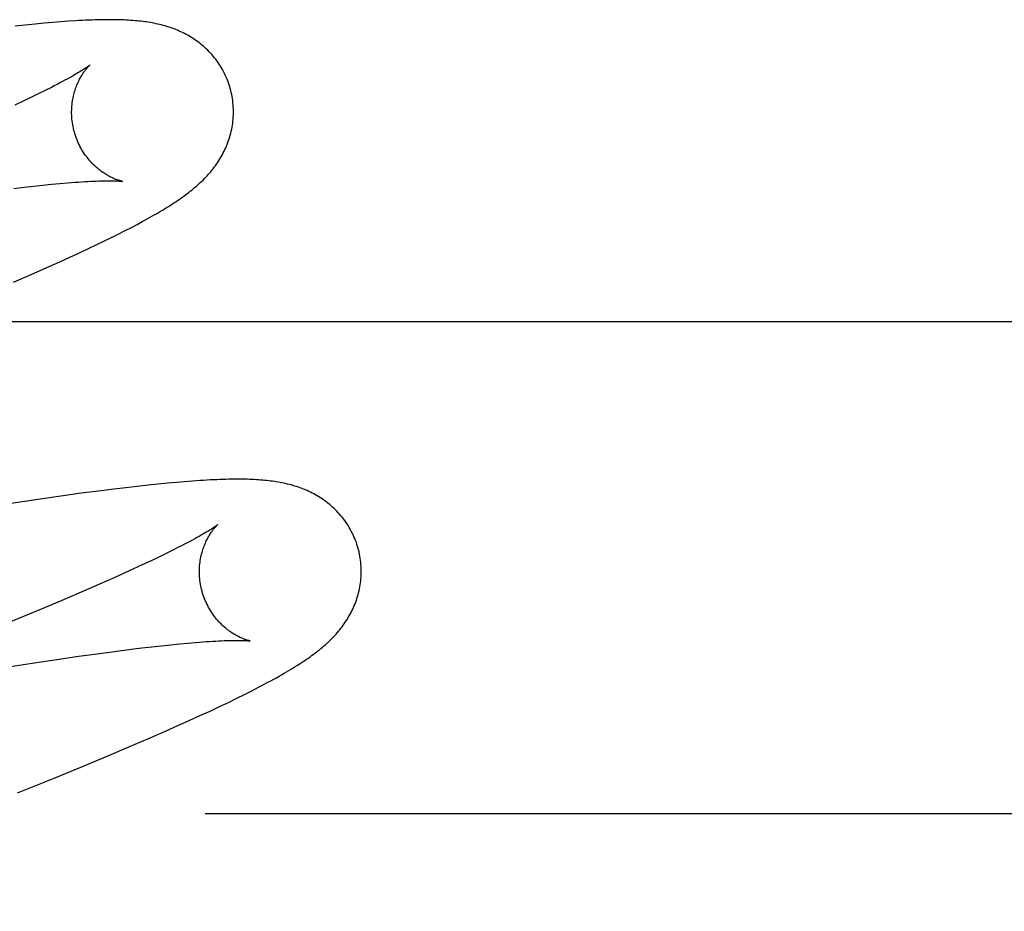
# Model space of a CAD drawing. Header units: inches. Extents: x 0 to 262, y 0 to 169.
# Tile 34 of 78: x 83.196 to 83.318, y 93.948 to 94.059. Entities that reach past the tile are written whole.
import ezdxf

# ---------------------------------------------------------------- set-up
doc = ezdxf.new("R2010")
doc.units = ezdxf.units.IN
doc.header["$LTSCALE"] = 14.384615
doc.header["$MEASUREMENT"] = 0
doc.linetypes.add('HIDDEN', pattern=[0.2, 0.1, -0.1])
doc.layers.add('DEFAULT_2', color=8, linetype='HIDDEN')

msp = doc.modelspace()

# ---------------------------------------------------------------- linework, layer by layer
at = {"layer": 'DEFAULT_2', "color": 8, "linetype": 'HIDDEN'}
for p, q in [((83.19687, 94.05788), (83.1956, 94.05774)), ((83.19807, 94.058), (83.19687, 94.05788)), ((83.19919, 94.0581), (83.19807, 94.058)), ((83.20025, 94.0582), (83.19919, 94.0581)), ((83.20124, 94.05828), (83.20025, 94.0582)), ((83.20218, 94.05834), (83.20124, 94.05828)), ((83.20009, 94.05017), (83.19931, 94.04978)), ((83.19757, 94.04892), (83.19661, 94.04847)), ((83.19847, 94.04936), (83.19757, 94.04892)), ((83.19931, 94.04978), (83.19847, 94.04936)), ((83.19661, 94.04847), (83.19559, 94.04799)), ((83.19671, 94.03784), (83.1979, 94.03797)), ((83.1979, 94.03797), (83.19904, 94.03809)), ((83.19904, 94.03809), (83.20012, 94.0382)), ((83.20012, 94.0382), (83.20115, 94.03829)), ((83.20115, 94.03829), (83.2021, 94.03838)), ((83.19545, 94.03769), (83.19671, 94.03784)), ((83.20997, 94.03287), (83.21067, 94.03324)), ((83.21067, 94.03324), (83.21132, 94.03359)), ((83.20758, 94.03166), (83.20843, 94.03208)), ((83.20843, 94.03208), (83.20922, 94.03249)), ((83.20922, 94.03249), (83.20997, 94.03287)), ((83.20466, 94.03026), (83.2057, 94.03075)), ((83.2057, 94.03075), (83.20667, 94.03122)), ((83.20667, 94.03122), (83.20758, 94.03166)), ((83.20238, 94.0292), (83.20356, 94.02974)), ((83.20356, 94.02974), (83.20466, 94.03026)), ((83.1998, 94.02804), (83.20112, 94.02863)), ((83.20112, 94.02863), (83.20238, 94.0292)), ((83.19541, 94.02612), (83.19768, 94.0271)), ((83.19768, 94.0271), (83.1998, 94.02804)), ((83.04051, 94.02126), (83.54051, 94.02126)), ((83.21655, 94.00145), (83.21553, 94.00136)), ((83.21752, 94.00152), (83.21655, 94.00145)), ((83.20624, 94.00033), (83.20379, 94.00001)), ((83.2078, 94.00053), (83.20624, 94.00033)), ((83.2093, 94.00071), (83.2078, 94.00053)), ((83.2107, 94.00087), (83.2093, 94.00071)), ((83.21203, 94.00102), (83.2107, 94.00087)), ((83.21327, 94.00115), (83.21203, 94.00102)), ((83.21444, 94.00126), (83.21327, 94.00115)), ((83.21553, 94.00136), (83.21444, 94.00126)), ((83.19869, 93.9993), (83.19511, 93.99877)), ((83.20127, 93.99967), (83.19869, 93.9993)), ((83.20379, 94.00001), (83.20127, 93.99967)), ((83.21503, 93.99295), (83.21419, 93.99253)), ((83.21581, 93.99335), (83.21503, 93.99295)), ((83.21328, 93.9921), (83.21232, 93.99164)), ((83.21419, 93.99253), (83.21328, 93.9921)), ((83.21022, 93.99066), (83.20909, 93.99015)), ((83.2113, 93.99116), (83.21022, 93.99066)), ((83.21232, 93.99164), (83.2113, 93.99116)), ((83.20791, 93.98962), (83.20603, 93.98878)), ((83.20909, 93.99015), (83.20791, 93.98962)), ((83.20603, 93.98878), (83.20404, 93.98792)), ((83.20194, 93.98702), (83.19974, 93.98608)), ((83.20404, 93.98792), (83.20194, 93.98702)), ((83.19974, 93.98608), (83.19664, 93.98479)), ((83.19664, 93.98479), (83.19337, 93.98344)), ((83.2079, 93.98048), (83.20996, 93.98074)), ((83.20996, 93.98074), (83.21127, 93.9809)), ((83.21127, 93.9809), (83.21252, 93.98105)), ((83.21252, 93.98105), (83.21371, 93.98118)), ((83.21371, 93.98118), (83.21485, 93.9813)), ((83.21485, 93.9813), (83.21593, 93.98141)), ((83.21593, 93.98141), (83.21695, 93.9815)), ((83.21695, 93.9815), (83.21791, 93.98159)), ((83.1977, 93.97903), (83.20105, 93.97953)), ((83.20105, 93.97953), (83.20344, 93.97987)), ((83.20344, 93.97987), (83.20573, 93.98019)), ((83.20573, 93.98019), (83.2079, 93.98048)), ((83.19328, 93.97835), (83.1977, 93.97903)), ((83.22485, 93.97561), (83.22569, 93.97604)), ((83.22196, 93.97418), (83.22299, 93.97468)), ((83.22299, 93.97468), (83.22395, 93.97516)), ((83.22395, 93.97516), (83.22485, 93.97561)), ((83.2197, 93.97311), (83.22086, 93.97366)), ((83.22086, 93.97366), (83.22196, 93.97418)), ((83.21713, 93.97194), (83.21845, 93.97254)), ((83.21845, 93.97254), (83.2197, 93.97311)), ((83.21427, 93.97066), (83.21573, 93.97131)), ((83.21573, 93.97131), (83.21713, 93.97194)), ((83.21201, 93.96968), (83.21427, 93.97066)), ((83.20727, 93.96766), (83.20967, 93.96867)), ((83.20967, 93.96867), (83.21201, 93.96968)), ((83.20392, 93.96626), (83.20727, 93.96766)), ((83.20044, 93.96483), (83.20392, 93.96626)), ((83.19589, 93.96298), (83.20044, 93.96483)), ((83.21911, 93.96046), (83.47836, 93.96046))]:
    msp.add_line(p, q, dxfattribs=at)
for points in [[(83.2222, 94.05002), (83.22214, 94.05023), (83.22206, 94.05048), (83.22197, 94.05072), (83.22188, 94.05097), (83.22179, 94.05121), (83.22169, 94.05145), (83.22158, 94.05168), (83.22147, 94.05191), (83.22135, 94.05214), (83.22123, 94.05237), (83.2211, 94.05259), (83.22097, 94.05281), (83.22083, 94.05303), (83.22069, 94.05324), (83.22054, 94.05344), (83.22039, 94.05365), (83.22023, 94.05384), (83.22007, 94.05404), (83.21991, 94.05422), (83.21975, 94.05441), (83.21958, 94.05459), (83.2194, 94.05476), (83.21923, 94.05493), (83.21905, 94.0551), (83.21887, 94.05526), (83.21869, 94.05541), (83.2185, 94.05556), (83.21832, 94.05571), (83.21813, 94.05585), (83.21793, 94.05599), (83.21774, 94.05612), (83.21754, 94.05625), (83.21734, 94.05638), (83.21714, 94.0565), (83.21693, 94.05662), (83.21673, 94.05673), (83.21652, 94.05684), (83.21631, 94.05694), (83.2161, 94.05704), (83.21589, 94.05714), (83.21568, 94.05723), (83.21546, 94.05732), (83.21525, 94.0574), (83.21503, 94.05748), (83.21481, 94.05756), (83.21459, 94.05763), (83.21437, 94.0577), (83.21414, 94.05777), (83.21392, 94.05783), (83.21369, 94.05789), (83.21346, 94.05795), (83.21324, 94.058), (83.21301, 94.05805), (83.21278, 94.0581), (83.21255, 94.05814), (83.21232, 94.05818), (83.21209, 94.05822), (83.21185, 94.05826), (83.21162, 94.05829), (83.21138, 94.05832), (83.21114, 94.05835), (83.2109, 94.05838), (83.21065, 94.0584), (83.2104, 94.05842), (83.21014, 94.05844), (83.20988, 94.05846), (83.20962, 94.05848), (83.20934, 94.05849), (83.20906, 94.05851), (83.20878, 94.05852), (83.20848, 94.05853), (83.20818, 94.05853), (83.20787, 94.05854), (83.20756, 94.05854), (83.20723, 94.05854), (83.2069, 94.05854), (83.20656, 94.05854), (83.20621, 94.05853), (83.20585, 94.05852), (83.20548, 94.05851), (83.20511, 94.0585), (83.20472, 94.05849), (83.20432, 94.05847), (83.20392, 94.05845), (83.2035, 94.05843), (83.20307, 94.0584), (83.20218, 94.05834)], [(83.20488, 94.05295), (83.20487, 94.05295), (83.20486, 94.05294), (83.20483, 94.05292), (83.2048, 94.05289), (83.20476, 94.05286), (83.20471, 94.05283), (83.20466, 94.05279), (83.20459, 94.05274), (83.20451, 94.05268), (83.20442, 94.05262), (83.20431, 94.05255), (83.2042, 94.05248), (83.20407, 94.05239), (83.20393, 94.05231), (83.20378, 94.05221), (83.20362, 94.05211), (83.20344, 94.052), (83.20325, 94.05189), (83.20304, 94.05177), (83.20282, 94.05164), (83.20258, 94.0515), (83.20233, 94.05136), (83.20205, 94.05121), (83.20177, 94.05105), (83.20146, 94.05089), (83.20114, 94.05072), (83.20081, 94.05054), (83.20045, 94.05036), (83.20009, 94.05017)], [(83.20293, 94.04466), (83.20288, 94.04486), (83.20282, 94.04509), (83.20277, 94.04533), (83.20273, 94.04556), (83.20269, 94.0458), (83.20266, 94.04603), (83.20263, 94.04627), (83.20261, 94.0465), (83.2026, 94.04673), (83.20259, 94.04696), (83.20259, 94.04719), (83.2026, 94.04741), (83.20261, 94.04764), (83.20262, 94.04786), (83.20264, 94.04808), (83.20267, 94.04829), (83.2027, 94.0485), (83.20273, 94.0487), (83.20277, 94.0489), (83.20281, 94.0491), (83.20286, 94.04929), (83.20291, 94.04948), (83.20296, 94.04966), (83.20301, 94.04983), (83.20307, 94.05), (83.20313, 94.05016), (83.20319, 94.05032), (83.20325, 94.05048), (83.20331, 94.05063), (83.20338, 94.05077), (83.20344, 94.05091), (83.20351, 94.05105), (83.20357, 94.05118), (83.20364, 94.0513), (83.2037, 94.05142), (83.20377, 94.05154), (83.20384, 94.05165), (83.2039, 94.05175), (83.20397, 94.05185), (83.20403, 94.05195), (83.2041, 94.05204), (83.20416, 94.05213), (83.20422, 94.05222), (83.20428, 94.0523), (83.20434, 94.05237), (83.2044, 94.05244), (83.20446, 94.05251), (83.20451, 94.05257), (83.20456, 94.05263), (83.20461, 94.05269), (83.20465, 94.05273), (83.2047, 94.05278), (83.20473, 94.05282), (83.20477, 94.05285), (83.2048, 94.05288), (83.20483, 94.05291), (83.20485, 94.05293), (83.20486, 94.05294), (83.20487, 94.05295), (83.20488, 94.05295)], [(83.21132, 94.03359), (83.21163, 94.03376), (83.21194, 94.03393), (83.21223, 94.03409), (83.21252, 94.03425), (83.21279, 94.03441), (83.21306, 94.03457), (83.21333, 94.03472), (83.21359, 94.03487), (83.21384, 94.03502), (83.21408, 94.03517), (83.21432, 94.03532), (83.21456, 94.03547), (83.21479, 94.03561), (83.21501, 94.03576), (83.21523, 94.0359), (83.21545, 94.03604), (83.21566, 94.03619), (83.21587, 94.03633), (83.21608, 94.03647), (83.21628, 94.03662), (83.21648, 94.03676), (83.21667, 94.0369), (83.21687, 94.03705), (83.21706, 94.03719), (83.21724, 94.03734), (83.21743, 94.03749), (83.21761, 94.03764), (83.21779, 94.03779), (83.21797, 94.03794), (83.21815, 94.03809), (83.21832, 94.03825), (83.21849, 94.03841), (83.21866, 94.03857), (83.21883, 94.03873), (83.21899, 94.0389), (83.21916, 94.03907), (83.21932, 94.03924), (83.21947, 94.03941), (83.21963, 94.03958), (83.21978, 94.03976), (83.21993, 94.03994), (83.22007, 94.04012), (83.22021, 94.04031), (83.22035, 94.04049), (83.22048, 94.04068), (83.22061, 94.04087), (83.22074, 94.04106), (83.22087, 94.04126), (83.22099, 94.04146), (83.22111, 94.04166), (83.22122, 94.04187), (83.22133, 94.04208), (83.22144, 94.04229), (83.22154, 94.0425), (83.22164, 94.04272), (83.22173, 94.04293), (83.22182, 94.04315), (83.2219, 94.04337), (83.22198, 94.0436), (83.22206, 94.04382), (83.22213, 94.04405), (83.2222, 94.04429), (83.22226, 94.04452), (83.22232, 94.04476), (83.22237, 94.045), (83.22241, 94.04524), (83.22246, 94.04549), (83.22249, 94.04574), (83.22252, 94.04599), (83.22255, 94.04624), (83.22257, 94.04649), (83.22258, 94.04674), (83.22259, 94.047), (83.22259, 94.04725), (83.22258, 94.04751), (83.22257, 94.04777), (83.22255, 94.04802), (83.22253, 94.04828), (83.2225, 94.04854), (83.22246, 94.04879), (83.22242, 94.04905), (83.22237, 94.0493), (83.22231, 94.04955), (83.22225, 94.04981), (83.2222, 94.05002)], [(83.20887, 94.03856), (83.20888, 94.03856), (83.20888, 94.03856), (83.20886, 94.03856), (83.20884, 94.03857), (83.20881, 94.03857), (83.20878, 94.03858), (83.20874, 94.03859), (83.20869, 94.0386), (83.20864, 94.03862), (83.20858, 94.03863), (83.20851, 94.03865), (83.20844, 94.03867), (83.20837, 94.03869), (83.20829, 94.03872), (83.20821, 94.03875), (83.20812, 94.03878), (83.20803, 94.03881), (83.20794, 94.03885), (83.20784, 94.03889), (83.20774, 94.03894), (83.20764, 94.03898), (83.20754, 94.03903), (83.20743, 94.03908), (83.20732, 94.03914), (83.2072, 94.0392), (83.20709, 94.03927), (83.20697, 94.03933), (83.20685, 94.03941), (83.20672, 94.03948), (83.2066, 94.03956), (83.20647, 94.03965), (83.20634, 94.03974), (83.20621, 94.03984), (83.20608, 94.03994), (83.20594, 94.04004), (83.20581, 94.04015), (83.20567, 94.04027), (83.20554, 94.04039), (83.2054, 94.04052), (83.20526, 94.04065), (83.20513, 94.04079), (83.20499, 94.04094), (83.20485, 94.04109), (83.20472, 94.04125), (83.20458, 94.04141), (83.20445, 94.04158), (83.20432, 94.04176), (83.20419, 94.04194), (83.20407, 94.04212), (83.20395, 94.04232), (83.20383, 94.04251), (83.20372, 94.04271), (83.20361, 94.04292), (83.20351, 94.04313), (83.20341, 94.04334), (83.20331, 94.04356), (83.20322, 94.04378), (83.20314, 94.044), (83.20306, 94.04423), (83.20299, 94.04446), (83.20293, 94.04466)], [(83.2021, 94.03838), (83.203, 94.03845), (83.20343, 94.03848), (83.20383, 94.0385), (83.20423, 94.03853), (83.2046, 94.03855), (83.20496, 94.03857), (83.2053, 94.03859), (83.20563, 94.0386), (83.20594, 94.03861), (83.20623, 94.03862), (83.2065, 94.03863), (83.20675, 94.03863), (83.20699, 94.03863), (83.20721, 94.03863), (83.20741, 94.03863), (83.2076, 94.03863), (83.20777, 94.03863), (83.20793, 94.03862), (83.20807, 94.03862), (83.2082, 94.03861), (83.20832, 94.03861), (83.20843, 94.0386), (83.20852, 94.0386), (83.2086, 94.03859), (83.20867, 94.03858), (83.20873, 94.03858), (83.20878, 94.03857), (83.20882, 94.03857), (83.20885, 94.03856), (83.20887, 94.03856), (83.20887, 94.03856)], [(83.23799, 93.99323), (83.23793, 93.99344), (83.23785, 93.99369), (83.23777, 93.99393), (83.23768, 93.99417), (83.23758, 93.99442), (83.23748, 93.99465), (83.23737, 93.99489), (83.23726, 93.99512), (83.23714, 93.99535), (83.23702, 93.99558), (83.23689, 93.9958), (83.23676, 93.99602), (83.23662, 93.99623), (83.23648, 93.99644), (83.23633, 93.99665), (83.23618, 93.99685), (83.23602, 93.99705), (83.23587, 93.99724), (83.2357, 93.99743), (83.23554, 93.99762), (83.23537, 93.9978), (83.2352, 93.99797), (83.23502, 93.99814), (83.23484, 93.9983), (83.23466, 93.99846), (83.23448, 93.99862), (83.2343, 93.99877), (83.23411, 93.99892), (83.23392, 93.99906), (83.23373, 93.9992), (83.23353, 93.99933), (83.23334, 93.99946), (83.23313, 93.99959), (83.23293, 93.99971), (83.23273, 93.99982), (83.23252, 93.99994), (83.23231, 94.00005), (83.23211, 94.00015), (83.2319, 94.00025), (83.23169, 94.00034), (83.23147, 94.00044), (83.23126, 94.00052), (83.23104, 94.00061), (83.23083, 94.00069), (83.23061, 94.00077), (83.23038, 94.00084), (83.23016, 94.00091), (83.22994, 94.00098), (83.22971, 94.00104), (83.22949, 94.0011), (83.22926, 94.00115), (83.22903, 94.00121), (83.2288, 94.00126), (83.22857, 94.0013), (83.22835, 94.00135), (83.22811, 94.00139), (83.22788, 94.00143), (83.22765, 94.00146), (83.22741, 94.0015), (83.22718, 94.00153), (83.22694, 94.00156), (83.22669, 94.00158), (83.22645, 94.00161), (83.2262, 94.00163), (83.22594, 94.00165), (83.22568, 94.00167), (83.22542, 94.00169), (83.22514, 94.0017), (83.22486, 94.00171), (83.22458, 94.00173), (83.22428, 94.00174), (83.22398, 94.00174), (83.22367, 94.00175), (83.22336, 94.00175), (83.22303, 94.00175), (83.2227, 94.00175), (83.22236, 94.00175), (83.22201, 94.00174), (83.22165, 94.00173), (83.22128, 94.00172), (83.22091, 94.00171), (83.22052, 94.00169), (83.22012, 94.00168), (83.21972, 94.00166), (83.2193, 94.00164), (83.21887, 94.00161), (83.21843, 94.00158), (83.21752, 94.00152)], [(83.22067, 93.99616), (83.22066, 93.99616), (83.22065, 93.99615), (83.22062, 93.99613), (83.22059, 93.9961), (83.22055, 93.99607), (83.22051, 93.99604), (83.22045, 93.996), (83.22038, 93.99595), (83.2203, 93.99589), (83.22021, 93.99583), (83.2201, 93.99576), (83.21999, 93.99568), (83.21986, 93.9956), (83.21972, 93.99551), (83.21957, 93.99542), (83.2194, 93.99531), (83.21922, 93.9952), (83.21902, 93.99508), (83.2188, 93.99496), (83.21858, 93.99483), (83.21833, 93.99469), (83.21807, 93.99454), (83.2178, 93.99439), (83.21751, 93.99423), (83.2172, 93.99407), (83.21688, 93.9939), (83.21654, 93.99372), (83.21618, 93.99354), (83.21581, 93.99335)], [(83.21872, 93.98787), (83.21867, 93.98807), (83.21861, 93.9883), (83.21856, 93.98854), (83.21852, 93.98877), (83.21848, 93.98901), (83.21845, 93.98924), (83.21842, 93.98947), (83.21841, 93.98971), (83.21839, 93.98994), (83.21839, 93.99017), (83.21838, 93.9904), (83.21839, 93.99062), (83.2184, 93.99084), (83.21841, 93.99106), (83.21844, 93.99128), (83.21846, 93.99149), (83.21849, 93.9917), (83.21852, 93.99191), (83.21856, 93.99211), (83.2186, 93.99231), (83.21865, 93.9925), (83.2187, 93.99268), (83.21875, 93.99286), (83.2188, 93.99304), (83.21886, 93.99321), (83.21892, 93.99337), (83.21898, 93.99353), (83.21904, 93.99368), (83.2191, 93.99383), (83.21916, 93.99398), (83.21923, 93.99412), (83.2193, 93.99425), (83.21936, 93.99438), (83.21943, 93.99451), (83.21949, 93.99463), (83.21956, 93.99474), (83.21963, 93.99485), (83.21969, 93.99496), (83.21976, 93.99506), (83.21982, 93.99516), (83.21989, 93.99525), (83.21995, 93.99534), (83.22001, 93.99542), (83.22007, 93.9955), (83.22013, 93.99558), (83.22019, 93.99565), (83.22024, 93.99572), (83.2203, 93.99578), (83.22035, 93.99584), (83.2204, 93.99589), (83.22044, 93.99594), (83.22049, 93.99599), (83.22052, 93.99603), (83.22056, 93.99606), (83.22059, 93.99609), (83.22062, 93.99612), (83.22064, 93.99614), (83.22065, 93.99615), (83.22066, 93.99616), (83.22067, 93.99616)], [(83.22569, 93.97604), (83.22609, 93.97625), (83.22648, 93.97646), (83.22685, 93.97666), (83.22721, 93.97685), (83.22756, 93.97704), (83.2279, 93.97723), (83.22823, 93.97741), (83.22854, 93.97759), (83.22885, 93.97777), (83.22914, 93.97794), (83.22943, 93.97811), (83.2297, 93.97828), (83.22997, 93.97844), (83.23023, 93.9786), (83.23048, 93.97876), (83.23072, 93.97891), (83.23095, 93.97906), (83.23118, 93.97922), (83.23141, 93.97937), (83.23163, 93.97951), (83.23184, 93.97966), (83.23205, 93.97981), (83.23225, 93.97996), (83.23245, 93.9801), (83.23265, 93.98025), (83.23284, 93.9804), (83.23303, 93.98055), (83.23322, 93.98069), (83.2334, 93.98084), (83.23358, 93.981), (83.23376, 93.98115), (83.23394, 93.9813), (83.23411, 93.98146), (83.23428, 93.98162), (83.23445, 93.98178), (83.23462, 93.98194), (83.23478, 93.9821), (83.23494, 93.98227), (83.2351, 93.98244), (83.23526, 93.98262), (83.23542, 93.98279), (83.23557, 93.98297), (83.23572, 93.98315), (83.23586, 93.98333), (83.236, 93.98351), (83.23614, 93.9837), (83.23627, 93.98389), (83.2364, 93.98408), (83.23653, 93.98427), (83.23666, 93.98447), (83.23678, 93.98467), (83.23689, 93.98487), (83.23701, 93.98507), (83.23712, 93.98528), (83.23723, 93.98549), (83.23733, 93.98571), (83.23743, 93.98592), (83.23752, 93.98614), (83.23761, 93.98636), (83.23769, 93.98658), (83.23777, 93.9868), (83.23785, 93.98703), (83.23792, 93.98726), (83.23799, 93.98749), (83.23805, 93.98773), (83.23811, 93.98797), (83.23816, 93.98821), (83.2382, 93.98845), (83.23825, 93.9887), (83.23828, 93.98894), (83.23831, 93.98919), (83.23834, 93.98944), (83.23836, 93.9897), (83.23837, 93.98995), (83.23838, 93.9902), (83.23838, 93.99046), (83.23837, 93.99072), (83.23836, 93.99097), (83.23834, 93.99123), (83.23832, 93.99149), (83.23829, 93.99174), (83.23825, 93.992), (83.23821, 93.99226), (83.23816, 93.99251), (83.23811, 93.99276), (83.23804, 93.99301), (83.23799, 93.99323)], [(83.22467, 93.98177), (83.22467, 93.98177), (83.22467, 93.98177), (83.22465, 93.98177), (83.22463, 93.98178), (83.2246, 93.98178), (83.22457, 93.98179), (83.22452, 93.9818), (83.22448, 93.98181), (83.22442, 93.98183), (83.22436, 93.98184), (83.2243, 93.98186), (83.22423, 93.98188), (83.22416, 93.9819), (83.22408, 93.98193), (83.224, 93.98196), (83.22391, 93.98199), (83.22382, 93.98203), (83.22373, 93.98206), (83.22363, 93.9821), (83.22353, 93.98215), (83.22343, 93.98219), (83.22332, 93.98224), (83.22321, 93.9823), (83.2231, 93.98235), (83.22299, 93.98241), (83.22287, 93.98248), (83.22275, 93.98255), (83.22263, 93.98262), (83.22251, 93.98269), (83.22238, 93.98278), (83.22226, 93.98286), (83.22213, 93.98295), (83.222, 93.98305), (83.22186, 93.98315), (83.22173, 93.98326), (83.2216, 93.98337), (83.22146, 93.98348), (83.22133, 93.9836), (83.22119, 93.98373), (83.22105, 93.98387), (83.22091, 93.98401), (83.22078, 93.98415), (83.22064, 93.9843), (83.22051, 93.98446), (83.22037, 93.98463), (83.22024, 93.9848), (83.22011, 93.98497), (83.21998, 93.98515), (83.21986, 93.98534), (83.21974, 93.98553), (83.21962, 93.98572), (83.21951, 93.98592), (83.2194, 93.98613), (83.2193, 93.98634), (83.2192, 93.98655), (83.2191, 93.98677), (83.21901, 93.98699), (83.21893, 93.98721), (83.21885, 93.98744), (83.21878, 93.98767), (83.21872, 93.98787)], [(83.21791, 93.98159), (83.2188, 93.98166), (83.21922, 93.98169), (83.21963, 93.98171), (83.22003, 93.98174), (83.2204, 93.98176), (83.22076, 93.98178), (83.2211, 93.98179), (83.22142, 93.98181), (83.22172, 93.98182), (83.222, 93.98183), (83.22226, 93.98183), (83.22251, 93.98184), (83.22274, 93.98184), (83.22295, 93.98184), (83.22315, 93.98184), (83.22333, 93.98184), (83.2235, 93.98184), (83.22365, 93.98183), (83.2238, 93.98183), (83.22393, 93.98183), (83.22405, 93.98182), (83.22415, 93.98181), (83.22425, 93.98181), (83.22434, 93.9818), (83.22441, 93.9818), (83.22448, 93.98179), (83.22453, 93.98179), (83.22458, 93.98178), (83.22462, 93.98178), (83.22464, 93.98177), (83.22466, 93.98177), (83.22467, 93.98177)]]:
    msp.add_lwpolyline(points, dxfattribs=at)

doc.saveas('drawing.dxf')
